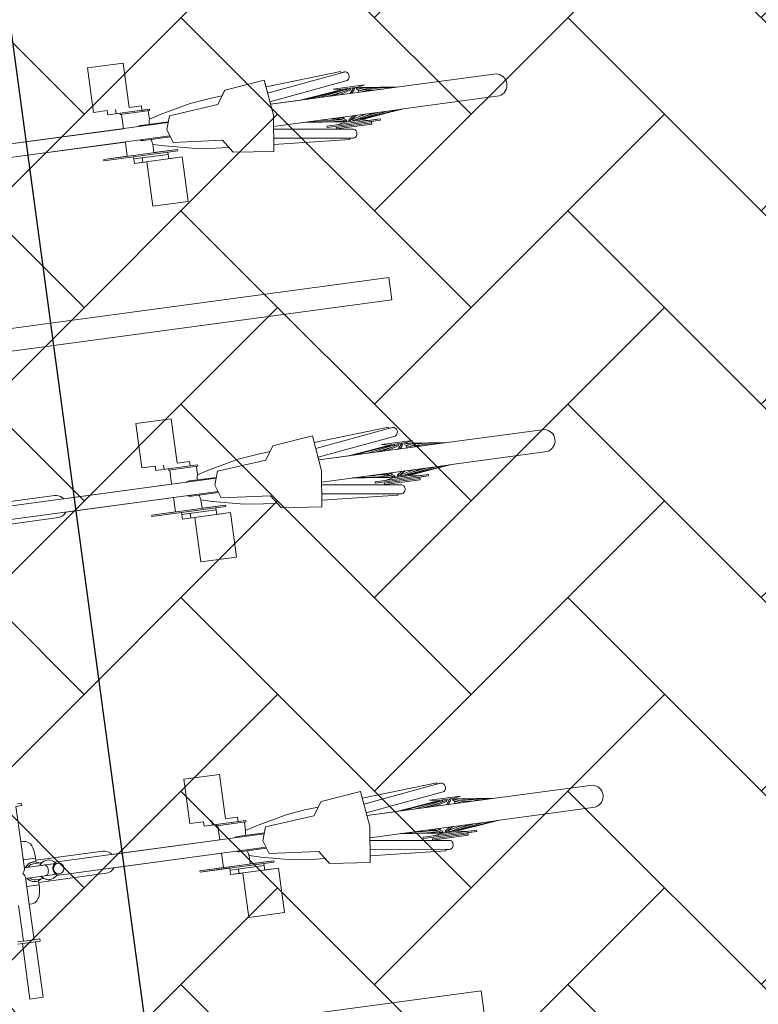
# Model space of a CAD drawing. Header units: metres. Extents: x 737835 to 905050, y 6570742 to 6590316.
# Tile 168 of 256: x 738020.22 to 738021.87, y 6590127 to 6590129.2. Entities that reach past the tile are written whole.
import ezdxf

# ---------------------------------------------------------------- set-up
doc = ezdxf.new("R2010")
doc.units = ezdxf.units.M
doc.header["$LTSCALE"] = 0.5
doc.layers.add('AS_jalgrattad', color=252, linetype='Continuous')
doc.layers.add('AS_mõõdud', color=7, linetype='Continuous', lineweight=0)
doc.layers.add('AS_sillutiskivi RG', color=9, linetype='Continuous', lineweight=0)
doc.styles.add('Style-Arial Narrow', font='ARIALN.TTF')
doc.dimstyles.new('ISO-25', dxfattribs={"dimtxt": 2.5, "dimasz": 2.5, "dimexe": 1.25, "dimexo": 0.625, "dimtad": 1, "dimdec": 1, "dimtxsty": 'Standard', "dimcen": 2.5, "dimadec": 0, "dimazin": 0, "dimtfac": 1, "dimtdec": 1, "dimtmove": 0, "dimatfit": 3, "dimfxl": 1, "dimarcsym": 0})

# ---------------------------------------------------------------- blocks, each defined once
blk = doc.blocks.new('A$C6b675ec8')
at = {"layer": 'AS_jalgrattad', "linetype": 'Continuous', "lineweight": 20, "ltscale": 100}
for p, q in [((1152.4, 5640.2), (1172.4, 5670.2)), ((1262.4, 5680.2), (1272.4, 5600.2)), ((1266, 5650.9), (1441, 5674.5)), ((1000.2, 5650.2), (906.5, 5650.2)), ((925.3, 5660.2), (925.3, 5650.2)), ((934.2, 5647.2), (934.2, 5650.2)), ((1000.2, 5647.2), (934.2, 5647.2)), ((1000.2, 5647.2), (1000.2, 5650.2)), ((1268.5, 5631.1), (1445.1, 5655)), ((995.5, 5619.6), (995.7, 5621.4)), ((995.5, 5617.8), (995.5, 5619.6)), ((995.7, 5621.4), (995.9, 5623.1)), ((995.9, 5623.1), (996.2, 5624.6)), ((996.2, 5624.6), (996.5, 5626)), ((996.5, 5626), (996.7, 5626.9)), ((996.7, 5627), (996.8, 5627.1)), ((996.8, 5627.1), (997.1, 5628.4)), ((997.1, 5628.4), (997.2, 5628.6)), ((1032.4, 5600.2), (1042.4, 5630.2)), ((1042.4, 5630.2), (1152.4, 5640.2)), ((1558, 5625.2), (1269.3, 5625.2)), ((1422.5, 5635.2), (1336.4, 5625.2)), ((1426.4, 5635.2), (1337.7, 5625.2)), ((1432, 5635.2), (1351.2, 5625.2)), ((1439.4, 5635.2), (1376.4, 5625.2)), ((1430, 5630.5), (1396.6, 5625.2)), ((1409.4, 5627.2), (1404.7, 5625.2)), ((1447.7, 5635.2), (1410.1, 5625.2)), ((1482.2, 5640.2), (1412.2, 5640.2)), ((1412.2, 5640.2), (1427.2, 5637.2)), ((1421.2, 5635.2), (1414, 5634.2)), ((1423, 5629.4), (1418.6, 5627.5)), ((1421.2, 5635.2), (1425.9, 5635.2)), ((1421.2, 5635.2), (1421.2, 5635.1)), ((1422.5, 5635.2), (1422.6, 5634.8)), ((1449.4, 5632.2), (1423, 5625.2)), ((1423.3, 5634.9), (1423.4, 5635.2)), ((1425.8, 5635.1), (1425.9, 5635.2)), ((1426.4, 5635.2), (1426.7, 5635.2)), ((1426.7, 5635.2), (1426.8, 5634.6)), ((1427.2, 5634.9), (1426.8, 5634.8)), ((1467.2, 5637.2), (1427.2, 5637.2)), ((1427.2, 5637.2), (1427.2, 5634.6)), ((1427.2, 5630.1), (1427.2, 5629.8)), ((1427.2, 5626.3), (1427.2, 5625.2)), ((1432, 5635.2), (1433.5, 5635.2)), ((1433.5, 5635.2), (1433.3, 5634.2)), ((1439.4, 5635.2), (1441.8, 5635.2)), ((1441.8, 5635.2), (1441.3, 5633.5)), ((1447.7, 5635.2), (1450.9, 5635.2)), ((1456, 5635.2), (1448.2, 5625.2)), ((1450.9, 5635.2), (1449.4, 5632.2)), ((1457.8, 5632.2), (1452.3, 5625.2)), ((1456, 5635.2), (1459.5, 5635.2)), ((1459.5, 5635.2), (1457.8, 5632.2)), ((1463.2, 5635.2), (1466.5, 5635.2)), ((1464.8, 5632.2), (1463.2, 5635.2)), ((1464.8, 5632.2), (1481, 5625.2)), ((1466.5, 5635.2), (1489.6, 5625.2)), ((1482.2, 5640.2), (1467.2, 5637.2)), ((1467.2, 5637.2), (1467.2, 5634.9)), ((1467.2, 5631.2), (1467.2, 5625.2)), ((1467.2, 5630.1), (1471.3, 5629.4)), ((1467.2, 5629.8), (1475.8, 5627.5)), ((1467.2, 5626.3), (1471.3, 5625.2)), ((1467.6, 5635.2), (1467.9, 5635.2)), ((1467.6, 5635.2), (1467.6, 5634.8)), ((1467.8, 5634.7), (1467.9, 5635.2)), ((1467.9, 5635.2), (1468.5, 5635.1)), ((1468.5, 5635.2), (1473.2, 5635.2)), ((1468.9, 5634.2), (1468.5, 5635.2)), ((1471.3, 5635.2), (1522.4, 5625.2)), ((1473.2, 5635.2), (1546.2, 5625.2)), ((1476.5, 5630.9), (1505.6, 5625.2)), ((1478.3, 5630.1), (1484.2, 5629.4)), ((1480.3, 5634.2), (1558, 5625.2)), ((1484.9, 5627.2), (1497.7, 5625.2)), ((1520.8, 5625.5), (1523.1, 5625.2)), ((565.8, 5615.2), (1037.4, 5615.2)), ((969.6, 5615.2), (971.8, 5616.2)), ((971.8, 5616.2), (972.2, 5616.3)), ((972.7, 5616.4), (974.6, 5617)), ((974.6, 5617), (977.4, 5617.2)), ((977.4, 5617.2), (1038, 5617.2)), ((995.5, 5617.2), (995.5, 5617.8)), ((1042.4, 5570.2), (1032.4, 5600.2)), ((1272.4, 5600.2), (1262.4, 5520.2)), ((565.8, 5585.2), (1037.4, 5585.2)), ((971.8, 5584.2), (969.6, 5585.2)), ((972.2, 5584.1), (971.8, 5584.2)), ((974.6, 5583.5), (972.7, 5584)), ((977.4, 5583.2), (974.6, 5583.5)), ((977.4, 5583.2), (1038, 5583.2)), ((995.5, 5582.6), (995.5, 5583.2)), ((995.5, 5580.8), (995.5, 5582.6)), ((995.7, 5579), (995.5, 5580.8)), ((995.9, 5577.3), (995.7, 5579)), ((996.2, 5575.8), (995.9, 5577.3)), ((996.5, 5574.4), (996.2, 5575.8)), ((1558, 5575.2), (1269.3, 5575.2)), ((1366.5, 5571.8), (1336.3, 5575.2)), ((1419.1, 5565.5), (1338.1, 5575.2)), ((1421.4, 5565.2), (1353.1, 5575.2)), ((1388, 5573.3), (1374.8, 5575.2)), ((1424, 5565.2), (1379.4, 5575.2)), ((1424.3, 5568.5), (1394.4, 5575.2)), ((1420.2, 5570.9), (1401.1, 5575.2)), ((1429.4, 5565.2), (1413.9, 5575.2)), ((1431.1, 5568.2), (1420.3, 5575.2)), ((1427.2, 5575.2), (1427.2, 5570.8)), ((1438.6, 5568.2), (1449.4, 5575.2)), ((1440.3, 5565.2), (1455.8, 5575.2)), ((1447.1, 5568.2), (1478.3, 5575.2)), ((1448.7, 5565.2), (1493.3, 5575.2)), ((1456.9, 5565.2), (1525.2, 5575.2)), ((1463.9, 5565.2), (1547.7, 5575.2)), ((1467.2, 5575.2), (1467.2, 5572.7)), ((1468.9, 5565.2), (1558, 5575.2)), ((1471.8, 5573.8), (1474.1, 5575.2)), ((1474.2, 5570.9), (1503.4, 5575.2)), ((1493.4, 5573.8), (1500, 5575.2)), ((996.7, 5573.5), (996.5, 5574.4)), ((997, 5572.5), (996.7, 5573.5)), ((997.2, 5571.8), (997, 5572.5)), ((1152.4, 5560.2), (1042.4, 5570.2)), ((1172.4, 5530.2), (1152.4, 5560.2)), ((1268.5, 5569.3), (1445.1, 5545.4)), ((1387.2, 5573.5), (1384.8, 5573.8)), ((1387.2, 5560.2), (1507.2, 5560.2)), ((1387.2, 5560.2), (1387.2, 5557.2)), ((1387.2, 5557.2), (1507.2, 5557.2)), ((1420.6, 5570.9), (1400.9, 5573.8)), ((1407.2, 5554.2), (1487.2, 5554.2)), ((1407.2, 5554.2), (1407.2, 5551.2)), ((1427.2, 5563.2), (1412.2, 5560.2)), ((1423.3, 5569.2), (1419.2, 5569.7)), ((1423.6, 5565.2), (1421.4, 5565.2)), ((1427.2, 5572.7), (1422.5, 5573.8)), ((1423.6, 5565.3), (1423.6, 5565.2)), ((1427, 5565.2), (1424, 5565.2)), ((1426, 5567.4), (1427, 5565.2)), ((1427.2, 5565.6), (1426.8, 5565.7)), ((1427.2, 5566.6), (1427.2, 5563.2)), ((1467.2, 5563.2), (1427.2, 5563.2)), ((1432.8, 5565.2), (1429.4, 5565.2)), ((1431.1, 5568.2), (1432.8, 5565.2)), ((1436.9, 5565.2), (1438.6, 5568.2)), ((1440.3, 5565.2), (1436.9, 5565.2)), ((1445.7, 5565.2), (1447.1, 5568.2)), ((1448.7, 5565.2), (1445.7, 5565.2)), ((1454.7, 5565.2), (1455.1, 5566.7)), ((1456.9, 5565.2), (1454.7, 5565.2)), ((1462.8, 5565.2), (1462.8, 5566.1)), ((1463.9, 5565.2), (1462.8, 5565.2)), ((1467.2, 5565.6), (1467.2, 5563.2)), ((1467.2, 5563.2), (1482.2, 5560.2)), ((1467.6, 5565.7), (1467.4, 5565.2)), ((1470.4, 5565.2), (1467.4, 5565.2)), ((1468.9, 5565.2), (1468.9, 5565.8)), ((1470.4, 5565.2), (1470.3, 5565.4)), ((1470.4, 5565.2), (1470.8, 5565.3)), ((1470.8, 5565.4), (1470.8, 5565.2)), ((1473, 5565.2), (1470.8, 5565.2)), ((1471.3, 5565.5), (1471.3, 5565.2)), ((1472.5, 5565.2), (1472.4, 5565.6)), ((1472.5, 5565.2), (1527.9, 5571.8)), ((1473, 5565.2), (1475.2, 5565.5)), ((1473, 5565.2), (1473, 5565.3)), ((1507.2, 5560.2), (1507.2, 5557.2)), ((1050.2, 5553.2), (884.2, 5553.2)), ((884.2, 5550.2), (884.2, 5553.2)), ((1050.2, 5550.2), (884.2, 5550.2)), ((950.9, 5545.2), (1027.9, 5545.2)), ((1058.5, 5535.2), (950.9, 5535.2)), ((969.7, 5545.2), (969.7, 5535.2)), ((1050.2, 5550.2), (1050.2, 5553.2)), ((1266, 5549.6), (1441, 5525.9)), ((1262.4, 4880.2), (1272.4, 4800.2)), ((1266, 4850.9), (1441, 4874.5)), ((925.3, 4860.2), (925.3, 4850.2)), ((1152.4, 4840.2), (1172.4, 4870.2)), ((1268.5, 4831.1), (1445.1, 4855)), ((1000.2, 4850.2), (906.5, 4850.2)), ((934.2, 4847.2), (934.2, 4850.2)), ((1000.2, 4847.2), (934.2, 4847.2)), ((1000.2, 4847.2), (1000.2, 4850.2)), ((1032.4, 4800.2), (1042.4, 4830.2)), ((1042.4, 4830.2), (1152.4, 4840.2)), ((1422.5, 4835.2), (1336.4, 4825.2)), ((1426.4, 4835.2), (1337.7, 4825.2)), ((1432, 4835.2), (1351.2, 4825.2)), ((1439.4, 4835.2), (1376.4, 4825.2)), ((1430, 4830.5), (1396.6, 4825.2)), ((1447.7, 4835.2), (1410.1, 4825.2)), ((1482.2, 4840.2), (1412.2, 4840.2)), ((1412.2, 4840.2), (1427.2, 4837.2)), ((1421.2, 4835.2), (1414, 4834.2)), ((1423, 4829.4), (1418.6, 4827.5)), ((1421.2, 4835.2), (1425.9, 4835.2)), ((1421.2, 4835.2), (1421.2, 4835.1)), ((1422.5, 4835.2), (1422.6, 4834.8)), ((1449.4, 4832.2), (1423, 4825.2)), ((1423.3, 4834.9), (1423.4, 4835.2)), ((1425.8, 4835.1), (1425.9, 4835.2)), ((1426.4, 4835.2), (1426.7, 4835.2)), ((1426.7, 4835.2), (1426.8, 4834.6)), ((1427.2, 4834.9), (1426.8, 4834.8)), ((1467.2, 4837.2), (1427.2, 4837.2)), ((1427.2, 4837.2), (1427.2, 4834.6)), ((1427.2, 4830.1), (1427.2, 4829.8)), ((1432, 4835.2), (1433.5, 4835.2)), ((1433.5, 4835.2), (1433.3, 4834.2)), ((1439.4, 4835.2), (1441.8, 4835.2)), ((1441.8, 4835.2), (1441.3, 4833.5)), ((1447.7, 4835.2), (1450.9, 4835.2)), ((1456, 4835.2), (1448.2, 4825.2)), ((1450.9, 4835.2), (1449.4, 4832.2)), ((1457.8, 4832.2), (1452.3, 4825.2)), ((1456, 4835.2), (1459.5, 4835.2)), ((1459.5, 4835.2), (1457.8, 4832.2)), ((1463.2, 4835.2), (1466.5, 4835.2)), ((1464.8, 4832.2), (1463.2, 4835.2)), ((1464.8, 4832.2), (1481, 4825.2)), ((1466.5, 4835.2), (1489.6, 4825.2)), ((1482.2, 4840.2), (1467.2, 4837.2)), ((1467.2, 4837.2), (1467.2, 4834.9)), ((1467.2, 4831.2), (1467.2, 4825.2)), ((1467.2, 4830.1), (1471.3, 4829.4)), ((1467.2, 4829.8), (1475.8, 4827.5)), ((1467.6, 4835.2), (1467.9, 4835.2)), ((1467.6, 4835.2), (1467.6, 4834.8)), ((1467.8, 4834.7), (1467.9, 4835.2)), ((1467.9, 4835.2), (1468.5, 4835.1)), ((1468.5, 4835.2), (1473.2, 4835.2)), ((1468.9, 4834.2), (1468.5, 4835.2)), ((1471.3, 4835.2), (1522.4, 4825.2)), ((1473.2, 4835.2), (1546.2, 4825.2)), ((1476.5, 4830.9), (1505.6, 4825.2)), ((1478.3, 4830.1), (1484.2, 4829.4)), ((1480.3, 4834.2), (1558, 4825.2)), ((565.8, 4815.2), (1037.4, 4815.2)), ((969.6, 4815.2), (971.8, 4816.2)), ((971.8, 4816.2), (972.2, 4816.3)), ((972.7, 4816.4), (974.6, 4817)), ((974.6, 4817), (977.4, 4817.2)), ((977.4, 4817.2), (1038, 4817.2)), ((995.5, 4819.6), (995.7, 4821.4)), ((995.5, 4817.8), (995.5, 4819.6)), ((995.5, 4817.2), (995.5, 4817.8)), ((995.7, 4821.4), (995.9, 4823.1)), ((995.9, 4823.1), (996.2, 4824.6)), ((996.2, 4824.6), (996.5, 4826)), ((996.5, 4826), (996.7, 4826.9)), ((996.7, 4827), (996.8, 4827.1)), ((996.8, 4827.1), (997.1, 4828.4)), ((997.1, 4828.4), (997.2, 4828.6)), ((1558, 4825.2), (1269.3, 4825.2)), ((1409.4, 4827.2), (1404.7, 4825.2)), ((1427.2, 4826.3), (1427.2, 4825.2)), ((1467.2, 4826.3), (1471.3, 4825.2)), ((1484.9, 4827.2), (1497.7, 4825.2)), ((1520.8, 4825.5), (1523.1, 4825.2)), ((565.8, 4785.2), (1037.4, 4785.2)), ((971.8, 4784.2), (969.6, 4785.2)), ((1042.4, 4770.2), (1032.4, 4800.2)), ((1272.4, 4800.2), (1262.4, 4720.2)), ((972.2, 4784.1), (971.8, 4784.2)), ((974.6, 4783.5), (972.7, 4784)), ((977.4, 4783.2), (974.6, 4783.5)), ((977.4, 4783.2), (1038, 4783.2)), ((995.5, 4782.6), (995.5, 4783.2)), ((995.5, 4780.8), (995.5, 4782.6)), ((995.7, 4779), (995.5, 4780.8)), ((995.9, 4777.3), (995.7, 4779)), ((996.2, 4775.8), (995.9, 4777.3)), ((996.5, 4774.4), (996.2, 4775.8)), ((996.7, 4773.5), (996.5, 4774.4)), ((997, 4772.5), (996.7, 4773.5)), ((997.2, 4771.8), (997, 4772.5)), ((1152.4, 4760.2), (1042.4, 4770.2)), ((1268.5, 4769.3), (1445.1, 4745.4)), ((1558, 4775.2), (1269.3, 4775.2)), ((1366.5, 4771.8), (1336.3, 4775.2)), ((1419.1, 4765.5), (1338.1, 4775.2)), ((1421.4, 4765.2), (1353.1, 4775.2)), ((1388, 4773.3), (1374.8, 4775.2)), ((1424, 4765.2), (1379.4, 4775.2)), ((1387.2, 4773.5), (1384.8, 4773.8)), ((1424.3, 4768.5), (1394.4, 4775.2)), ((1420.6, 4770.9), (1400.9, 4773.8)), ((1420.2, 4770.9), (1401.1, 4775.2)), ((1427.2, 4763.2), (1412.2, 4760.2)), ((1429.4, 4765.2), (1413.9, 4775.2)), ((1423.3, 4769.2), (1419.2, 4769.7)), ((1431.1, 4768.2), (1420.3, 4775.2)), ((1423.6, 4765.2), (1421.4, 4765.2)), ((1427.2, 4772.7), (1422.5, 4773.8)), ((1423.6, 4765.3), (1423.6, 4765.2)), ((1427, 4765.2), (1424, 4765.2)), ((1426, 4767.4), (1427, 4765.2)), ((1427.2, 4765.6), (1426.8, 4765.7)), ((1427.2, 4775.2), (1427.2, 4770.8)), ((1427.2, 4766.6), (1427.2, 4763.2)), ((1467.2, 4763.2), (1427.2, 4763.2)), ((1432.8, 4765.2), (1429.4, 4765.2)), ((1431.1, 4768.2), (1432.8, 4765.2)), ((1436.9, 4765.2), (1438.6, 4768.2)), ((1440.3, 4765.2), (1436.9, 4765.2)), ((1438.6, 4768.2), (1449.4, 4775.2)), ((1440.3, 4765.2), (1455.8, 4775.2)), ((1445.7, 4765.2), (1447.1, 4768.2)), ((1448.7, 4765.2), (1445.7, 4765.2)), ((1447.1, 4768.2), (1478.3, 4775.2)), ((1448.7, 4765.2), (1493.3, 4775.2)), ((1454.7, 4765.2), (1455.1, 4766.7)), ((1456.9, 4765.2), (1454.7, 4765.2)), ((1456.9, 4765.2), (1525.2, 4775.2)), ((1462.8, 4765.2), (1462.8, 4766.1)), ((1463.9, 4765.2), (1462.8, 4765.2)), ((1463.9, 4765.2), (1547.7, 4775.2)), ((1467.2, 4775.2), (1467.2, 4772.7)), ((1467.2, 4765.6), (1467.2, 4763.2)), ((1467.2, 4763.2), (1482.2, 4760.2)), ((1467.6, 4765.7), (1467.4, 4765.2)), ((1470.4, 4765.2), (1467.4, 4765.2)), ((1468.9, 4765.2), (1558, 4775.2)), ((1468.9, 4765.2), (1468.9, 4765.8)), ((1470.4, 4765.2), (1470.3, 4765.4)), ((1470.4, 4765.2), (1470.8, 4765.3)), ((1470.8, 4765.4), (1470.8, 4765.2)), ((1473, 4765.2), (1470.8, 4765.2)), ((1471.3, 4765.5), (1471.3, 4765.2)), ((1471.8, 4773.8), (1474.1, 4775.2)), ((1472.5, 4765.2), (1472.4, 4765.6)), ((1472.5, 4765.2), (1527.9, 4771.8)), ((1473, 4765.2), (1475.2, 4765.5)), ((1473, 4765.2), (1473, 4765.3)), ((1474.2, 4770.9), (1503.4, 4775.2)), ((1493.4, 4773.8), (1500, 4775.2)), ((1050.2, 4753.2), (884.2, 4753.2)), ((884.2, 4750.2), (884.2, 4753.2)), ((1050.2, 4750.2), (884.2, 4750.2)), ((950.9, 4745.2), (1027.9, 4745.2)), ((969.7, 4745.2), (969.7, 4735.2)), ((1050.2, 4750.2), (1050.2, 4753.2)), ((1172.4, 4730.2), (1152.4, 4760.2)), ((1266, 4749.6), (1441, 4725.9)), ((1387.2, 4760.2), (1507.2, 4760.2)), ((1387.2, 4760.2), (1387.2, 4757.2)), ((1387.2, 4757.2), (1507.2, 4757.2)), ((1407.2, 4754.2), (1487.2, 4754.2)), ((1407.2, 4754.2), (1407.2, 4751.2)), ((1507.2, 4760.2), (1507.2, 4757.2)), ((1058.5, 4735.2), (950.9, 4735.2)), ((497.2, 4009.4), (497.2, 4070.2)), ((1152.4, 4040.2), (1172.4, 4070.2)), ((1262.4, 4080.2), (1272.4, 4000.2)), ((1266, 4050.9), (1441, 4074.5)), ((1000.2, 4050.2), (906.5, 4050.2)), ((925.3, 4060.2), (925.3, 4050.2)), ((934.2, 4047.2), (934.2, 4050.2)), ((1000.2, 4047.2), (934.2, 4047.2)), ((1000.2, 4047.2), (1000.2, 4050.2)), ((1042.4, 4030.2), (1152.4, 4040.2)), ((1268.5, 4031.1), (1445.1, 4055)), ((1482.2, 4040.2), (1412.2, 4040.2)), ((1412.2, 4040.2), (1427.2, 4037.2)), ((1482.2, 4040.2), (1467.2, 4037.2)), ((524.9, 4030.2), (497.2, 4030.2)), ((501.5, 4014.4), (504.1, 4017.1)), ((502.3, 4014.4), (504.9, 4017.1)), ((504.1, 4017.1), (507.1, 4019.3)), ((504.9, 4017.1), (507.9, 4019.3)), ((507.1, 4019.3), (510.5, 4020.9)), ((507.9, 4019.3), (511.3, 4020.9)), ((509.8, 4015.8), (512.6, 4017.1)), ((510.5, 4020.9), (514.1, 4021.9)), ((511.3, 4020.9), (514.8, 4021.9)), ((512.6, 4017.1), (515.5, 4017.9)), ((514.1, 4021.9), (517.8, 4022.2)), ((514.8, 4021.9), (518.5, 4022.2)), ((515.5, 4017.9), (518.5, 4018.2)), ((517.8, 4022.2), (518.5, 4022.2)), ((518.5, 4022.2), (522.2, 4021.9)), ((518.5, 4018.2), (537.5, 4018.2)), ((522.2, 4021.9), (525.8, 4020.9)), ((524.9, 4021.1), (524.9, 4030.2)), ((525.8, 4020.9), (529.2, 4019.3)), ((529.2, 4019.3), (530.6, 4018.2)), ((533.3, 4014.4), (535.9, 4017.1)), ((534.1, 4014.4), (536.7, 4017.1)), ((535.9, 4017.1), (539, 4019.3)), ((536.7, 4017.1), (539.7, 4019.3)), ((539, 4019.3), (542.3, 4020.9)), ((539.7, 4019.3), (543.1, 4020.9)), ((542.3, 4020.9), (545.9, 4021.9)), ((543.1, 4020.9), (546.7, 4021.9)), ((545.9, 4021.9), (549.6, 4022.2)), ((546.7, 4021.9), (550.4, 4022.2)), ((549.6, 4022.2), (550.4, 4022.2)), ((550.4, 4022.2), (554.1, 4021.9)), ((554.1, 4021.9), (557.6, 4020.9)), ((557.6, 4020.9), (561, 4019.3)), ((561, 4019.3), (564, 4017.1)), ((564, 4017.1), (566.7, 4014.4)), ((972.7, 4016.4), (974.6, 4017)), ((974.6, 4017), (977.4, 4017.2)), ((977.4, 4017.2), (1038, 4017.2)), ((995.5, 4019.6), (995.7, 4021.4)), ((995.5, 4017.8), (995.5, 4019.6)), ((995.5, 4017.2), (995.5, 4017.8)), ((995.7, 4021.4), (995.9, 4023.1)), ((995.9, 4023.1), (996.2, 4024.6)), ((996.2, 4024.6), (996.5, 4026)), ((996.5, 4026), (996.7, 4026.9)), ((996.7, 4027), (996.8, 4027.1)), ((996.8, 4027.1), (997.1, 4028.4)), ((997.1, 4028.4), (997.2, 4028.6)), ((1032.4, 4000.2), (1042.4, 4030.2)), ((1558, 4025.2), (1269.3, 4025.2)), ((1422.5, 4035.2), (1336.4, 4025.2)), ((1426.4, 4035.2), (1337.7, 4025.2)), ((1432, 4035.2), (1351.2, 4025.2)), ((1439.4, 4035.2), (1376.4, 4025.2)), ((1430, 4030.5), (1396.6, 4025.2)), ((1409.4, 4027.2), (1404.7, 4025.2)), ((1447.7, 4035.2), (1410.1, 4025.2)), ((1421.2, 4035.2), (1414, 4034.2)), ((1423, 4029.4), (1418.6, 4027.5)), ((1421.2, 4035.2), (1425.9, 4035.2)), ((1421.2, 4035.2), (1421.2, 4035.1)), ((1422.5, 4035.2), (1422.6, 4034.8)), ((1449.4, 4032.2), (1423, 4025.2)), ((1423.3, 4034.9), (1423.4, 4035.2)), ((1425.8, 4035.1), (1425.9, 4035.2)), ((1426.4, 4035.2), (1426.7, 4035.2)), ((1426.7, 4035.2), (1426.8, 4034.6)), ((1427.2, 4034.9), (1426.8, 4034.8)), ((1467.2, 4037.2), (1427.2, 4037.2)), ((1427.2, 4037.2), (1427.2, 4034.6)), ((1427.2, 4030.1), (1427.2, 4029.8)), ((1427.2, 4026.3), (1427.2, 4025.2)), ((1432, 4035.2), (1433.5, 4035.2)), ((1433.5, 4035.2), (1433.3, 4034.2)), ((1439.4, 4035.2), (1441.8, 4035.2)), ((1441.8, 4035.2), (1441.3, 4033.5)), ((1447.7, 4035.2), (1450.9, 4035.2)), ((1456, 4035.2), (1448.2, 4025.2)), ((1450.9, 4035.2), (1449.4, 4032.2)), ((1457.8, 4032.2), (1452.3, 4025.2)), ((1456, 4035.2), (1459.5, 4035.2)), ((1459.5, 4035.2), (1457.8, 4032.2)), ((1463.2, 4035.2), (1466.5, 4035.2)), ((1464.8, 4032.2), (1463.2, 4035.2)), ((1464.8, 4032.2), (1481, 4025.2)), ((1466.5, 4035.2), (1489.6, 4025.2)), ((1467.2, 4037.2), (1467.2, 4034.9)), ((1467.2, 4031.2), (1467.2, 4025.2)), ((1467.2, 4030.1), (1471.3, 4029.4)), ((1467.2, 4029.8), (1475.8, 4027.5)), ((1467.2, 4026.3), (1471.3, 4025.2)), ((1467.6, 4035.2), (1467.9, 4035.2)), ((1467.6, 4035.2), (1467.6, 4034.8)), ((1467.8, 4034.7), (1467.9, 4035.2)), ((1467.9, 4035.2), (1468.5, 4035.1)), ((1468.5, 4035.2), (1473.2, 4035.2)), ((1468.9, 4034.2), (1468.5, 4035.2)), ((1471.3, 4035.2), (1522.4, 4025.2)), ((1473.2, 4035.2), (1546.2, 4025.2)), ((1476.5, 4030.9), (1505.6, 4025.2)), ((1478.3, 4030.1), (1484.2, 4029.4)), ((1480.3, 4034.2), (1558, 4025.2)), ((1484.9, 4027.2), (1497.7, 4025.2)), ((1520.8, 4025.5), (1523.1, 4025.2)), ((492.2, 4000.2), (493.8, 4002.3)), ((493.8, 3998.1), (492.2, 4000.2)), ((493.8, 4002.3), (495.1, 4004.3)), ((495.1, 3996.1), (493.8, 3998.1)), ((495.1, 4004.3), (496.2, 4006.2)), ((496.2, 3994.2), (495.1, 3996.1)), ((496.2, 4006.2), (496.9, 4007.9)), ((496.9, 4007.9), (497.2, 4009.4)), ((497.2, 4012.2), (573.2, 4012.2)), ((500, 4012.2), (501.5, 4014.4)), ((500.8, 4012.2), (502.3, 4014.4)), ((505.6, 4012.2), (507.4, 4014)), ((507.4, 4014), (509.8, 4015.8)), ((531.9, 4012.2), (533.3, 4014.4)), ((532.6, 4012.2), (534.1, 4014.4)), ((542.6, 4012.2), (543.8, 4012)), ((543.8, 4012), (545, 4011.5)), ((545, 4011.5), (546.1, 4010.6)), ((546.1, 4010.6), (547, 4009.4)), ((547, 4009.4), (547.9, 4007.9)), ((547.9, 4007.9), (548.6, 4006.2)), ((548.6, 4006.2), (549.1, 4004.3)), ((549.1, 3996.1), (548.6, 3994.2)), ((549.1, 4004.3), (549.4, 4002.3)), ((549.4, 3998.1), (549.1, 3996.1)), ((549.4, 4002.3), (549.5, 4000.2)), ((549.5, 4000.2), (549.4, 3998.1)), ((560.2, 4002.3), (560, 4000.2)), ((560, 4000.2), (560.2, 3998.1)), ((560.5, 4004.3), (560.2, 4002.3)), ((560.2, 3998.1), (560.5, 3996.1)), ((561, 4006.2), (560.5, 4004.3)), ((560.5, 3996.1), (561, 3994.2)), ((561.7, 4007.9), (561, 4006.2)), ((561.6, 4000.2), (561.7, 4002.3)), ((561.7, 3998.1), (561.6, 4000.2)), ((562.6, 4009.4), (561.7, 4007.9)), ((561.7, 4002.3), (562.3, 4004.3)), ((562.3, 3996.1), (561.7, 3998.1)), ((562.3, 4004.3), (563.1, 4006.2)), ((563.1, 3994.2), (562.3, 3996.1)), ((563.6, 4010.6), (562.6, 4009.4)), ((563.1, 4006.2), (564.3, 4007.9)), ((564.8, 4011.5), (563.6, 4010.6)), ((564.3, 4007.9), (565.7, 4009.4)), ((566, 4012), (564.8, 4011.5)), ((565.7, 4009.4), (567.4, 4010.6)), ((565.8, 4015.2), (1037.4, 4015.2)), ((567.2, 4012.2), (566, 4012)), ((566.7, 4014.4), (568.1, 4012.2)), ((567.4, 4010.6), (569.2, 4011.5)), ((569.2, 4011.5), (571.1, 4012)), ((571.1, 4012), (573.2, 4012.2)), ((573.2, 4012.2), (575.2, 4012)), ((575.2, 4012), (577.1, 4011.5)), ((577.1, 4011.5), (578.9, 4010.6)), ((578.9, 4010.6), (580.6, 4009.4)), ((580.6, 4009.4), (582, 4007.9)), ((582, 4007.9), (583.2, 4006.2)), ((583.2, 4006.2), (584, 4004.3)), ((584, 3996.1), (583.2, 3994.2)), ((584, 4004.3), (584.6, 4002.3)), ((584.6, 3998.1), (584, 3996.1)), ((584.6, 4002.3), (584.7, 4000.2)), ((584.7, 4000.2), (584.6, 3998.1)), ((969.6, 4015.2), (971.8, 4016.2)), ((971.8, 4016.2), (972.2, 4016.3)), ((1042.4, 3970.2), (1032.4, 4000.2)), ((1272.4, 4000.2), (1262.4, 3920.2)), ((496.9, 3992.5), (496.2, 3994.2)), ((497.2, 3991), (496.9, 3992.5)), ((497.2, 3930.2), (497.2, 3991)), ((497.2, 3988.2), (573.2, 3988.2)), ((501.5, 3986.1), (500, 3988.2)), ((502.3, 3986.1), (500.8, 3988.2)), ((504.1, 3983.4), (501.5, 3986.1)), ((504.9, 3983.4), (502.3, 3986.1)), ((507.1, 3981.2), (504.1, 3983.4)), ((507.9, 3981.2), (504.9, 3983.4)), ((507.4, 3986.4), (505.6, 3988.2)), ((510.5, 3979.5), (507.1, 3981.2)), ((509.8, 3984.6), (507.4, 3986.4)), ((511.3, 3979.5), (507.9, 3981.2)), ((512.6, 3983.3), (509.8, 3984.6)), ((514.1, 3978.6), (510.5, 3979.5)), ((514.8, 3978.6), (511.3, 3979.5)), ((515.5, 3982.5), (512.6, 3983.3)), ((517.8, 3978.2), (514.1, 3978.6)), ((518.5, 3978.2), (514.8, 3978.6)), ((518.5, 3982.2), (515.5, 3982.5)), ((517.8, 3978.2), (518.5, 3978.2)), ((518.5, 3982.2), (537.5, 3982.2)), ((522.2, 3978.6), (518.5, 3978.2)), ((525.8, 3979.5), (522.2, 3978.6)), ((524.9, 3970.2), (524.9, 3979.3)), ((529.2, 3981.2), (525.8, 3979.5)), ((530.6, 3982.2), (529.2, 3981.2)), ((533.3, 3986.1), (531.9, 3988.2)), ((534.1, 3986.1), (532.6, 3988.2)), ((535.9, 3983.4), (533.3, 3986.1)), ((536.7, 3983.4), (534.1, 3986.1)), ((539, 3981.2), (535.9, 3983.4)), ((539.7, 3981.2), (536.7, 3983.4)), ((542.3, 3979.5), (539, 3981.2)), ((543.1, 3979.5), (539.7, 3981.2)), ((545.9, 3978.6), (542.3, 3979.5)), ((543.8, 3988.4), (542.6, 3988.2)), ((546.7, 3978.6), (543.1, 3979.5)), ((545, 3988.9), (543.8, 3988.4)), ((546.1, 3989.8), (545, 3988.9)), ((549.6, 3978.2), (545.9, 3978.6)), ((547, 3991), (546.1, 3989.8)), ((550.4, 3978.2), (546.7, 3978.6)), ((547.9, 3992.5), (547, 3991)), ((548.6, 3994.2), (547.9, 3992.5)), ((549.6, 3978.2), (550.4, 3978.2)), ((554.1, 3978.6), (550.4, 3978.2)), ((557.6, 3979.5), (554.1, 3978.6)), ((561, 3981.2), (557.6, 3979.5)), ((561, 3994.2), (561.7, 3992.5)), ((564, 3983.4), (561, 3981.2)), ((561.7, 3992.5), (562.6, 3991)), ((562.6, 3991), (563.6, 3989.8)), ((564.3, 3992.5), (563.1, 3994.2)), ((563.6, 3989.8), (564.8, 3988.9)), ((566.7, 3986.1), (564, 3983.4)), ((565.7, 3991), (564.3, 3992.5)), ((564.8, 3988.9), (566, 3988.4)), ((567.4, 3989.8), (565.7, 3991)), ((565.8, 3985.2), (1037.4, 3985.2)), ((566, 3988.4), (567.2, 3988.2)), ((568.1, 3988.2), (566.7, 3986.1)), ((569.2, 3988.9), (567.4, 3989.8)), ((571.1, 3988.4), (569.2, 3988.9)), ((573.2, 3988.2), (571.1, 3988.4)), ((575.2, 3988.4), (573.2, 3988.2)), ((577.1, 3988.9), (575.2, 3988.4)), ((578.9, 3989.8), (577.1, 3988.9)), ((580.6, 3991), (578.9, 3989.8)), ((582, 3992.5), (580.6, 3991)), ((583.2, 3994.2), (582, 3992.5)), ((971.8, 3984.2), (969.6, 3985.2)), ((972.2, 3984.1), (971.8, 3984.2)), ((974.6, 3983.5), (972.7, 3984)), ((977.4, 3983.2), (974.6, 3983.5)), ((977.4, 3983.2), (1038, 3983.2)), ((995.5, 3982.6), (995.5, 3983.2)), ((995.5, 3980.8), (995.5, 3982.6)), ((995.7, 3979), (995.5, 3980.8)), ((995.9, 3977.3), (995.7, 3979)), ((996.2, 3975.8), (995.9, 3977.3)), ((996.5, 3974.4), (996.2, 3975.8)), ((996.7, 3973.5), (996.5, 3974.4)), ((997, 3972.5), (996.7, 3973.5)), ((1558, 3975.2), (1269.3, 3975.2)), ((1366.5, 3971.8), (1336.3, 3975.2)), ((1419.1, 3965.5), (1338.1, 3975.2)), ((1421.4, 3965.2), (1353.1, 3975.2)), ((1388, 3973.3), (1374.8, 3975.2)), ((1424, 3965.2), (1379.4, 3975.2)), ((1387.2, 3973.5), (1384.8, 3973.8)), ((1424.3, 3968.5), (1394.4, 3975.2)), ((1420.6, 3970.9), (1400.9, 3973.8)), ((1420.2, 3970.9), (1401.1, 3975.2)), ((1429.4, 3965.2), (1413.9, 3975.2)), ((1431.1, 3968.2), (1420.3, 3975.2)), ((1427.2, 3972.7), (1422.5, 3973.8)), ((1427.2, 3975.2), (1427.2, 3970.8)), ((1438.6, 3968.2), (1449.4, 3975.2)), ((1440.3, 3965.2), (1455.8, 3975.2)), ((1447.1, 3968.2), (1478.3, 3975.2)), ((1448.7, 3965.2), (1493.3, 3975.2)), ((1456.9, 3965.2), (1525.2, 3975.2)), ((1463.9, 3965.2), (1547.7, 3975.2)), ((1467.2, 3975.2), (1467.2, 3972.7)), ((1468.9, 3965.2), (1558, 3975.2)), ((1471.8, 3973.8), (1474.1, 3975.2)), ((1474.2, 3970.9), (1503.4, 3975.2)), ((1493.4, 3973.8), (1500, 3975.2)), ((524.9, 3970.2), (497.2, 3970.2)), ((1050.2, 3953.2), (884.2, 3953.2)), ((884.2, 3950.2), (884.2, 3953.2)), ((997.2, 3971.8), (997, 3972.5)), ((1152.4, 3960.2), (1042.4, 3970.2)), ((1050.2, 3950.2), (1050.2, 3953.2)), ((1172.4, 3930.2), (1152.4, 3960.2)), ((1268.5, 3969.3), (1445.1, 3945.4)), ((1387.2, 3960.2), (1507.2, 3960.2)), ((1387.2, 3960.2), (1387.2, 3957.2)), ((1387.2, 3957.2), (1507.2, 3957.2)), ((1407.2, 3954.2), (1487.2, 3954.2)), ((1407.2, 3954.2), (1407.2, 3951.2)), ((1427.2, 3963.2), (1412.2, 3960.2)), ((1423.3, 3969.2), (1419.2, 3969.7)), ((1423.6, 3965.2), (1421.4, 3965.2)), ((1423.6, 3965.3), (1423.6, 3965.2)), ((1427, 3965.2), (1424, 3965.2)), ((1426, 3967.4), (1427, 3965.2)), ((1427.2, 3965.6), (1426.8, 3965.7)), ((1427.2, 3966.6), (1427.2, 3963.2)), ((1467.2, 3963.2), (1427.2, 3963.2)), ((1432.8, 3965.2), (1429.4, 3965.2)), ((1431.1, 3968.2), (1432.8, 3965.2)), ((1436.9, 3965.2), (1438.6, 3968.2)), ((1440.3, 3965.2), (1436.9, 3965.2)), ((1445.7, 3965.2), (1447.1, 3968.2)), ((1448.7, 3965.2), (1445.7, 3965.2)), ((1454.7, 3965.2), (1455.1, 3966.7)), ((1456.9, 3965.2), (1454.7, 3965.2)), ((1462.8, 3965.2), (1462.8, 3966.1)), ((1463.9, 3965.2), (1462.8, 3965.2)), ((1467.2, 3965.6), (1467.2, 3963.2)), ((1467.2, 3963.2), (1482.2, 3960.2)), ((1467.6, 3965.7), (1467.4, 3965.2)), ((1470.4, 3965.2), (1467.4, 3965.2)), ((1468.9, 3965.2), (1468.9, 3965.8)), ((1470.4, 3965.2), (1470.3, 3965.4)), ((1470.4, 3965.2), (1470.8, 3965.3)), ((1470.8, 3965.4), (1470.8, 3965.2)), ((1473, 3965.2), (1470.8, 3965.2)), ((1471.3, 3965.5), (1471.3, 3965.2)), ((1472.5, 3965.2), (1472.4, 3965.6)), ((1472.5, 3965.2), (1527.9, 3971.8)), ((1473, 3965.2), (1475.2, 3965.5)), ((1473, 3965.2), (1473, 3965.3)), ((1507.2, 3960.2), (1507.2, 3957.2)), ((1050.2, 3950.2), (884.2, 3950.2)), ((950.9, 3945.2), (1027.9, 3945.2)), ((1058.5, 3935.2), (950.9, 3935.2)), ((969.7, 3945.2), (969.7, 3935.2)), ((1266, 3949.6), (1441, 3925.9)), ((510.2, 3845.2), (460.4, 3845.2)), ((497.2, 3850.2), (473.3, 3850.2))]:
    blk.add_line(p, q, dxfattribs=at)
at = {"layer": 'AS_jalgrattad', "linetype": 'Continuous', "lineweight": 20, "ltscale": 100, "flags": 128}
for points in [[(694.9, 5615.2), (937.2, 5615.2), (937.2, 5647.2), (934.2, 5647.2), (934.2, 5650.2), (906.5, 5650.2), (906.5, 5660.2), (875.9, 5660.2), (875.9, 5760.2), (955.9, 5760.2), (955.9, 5660.2), (983.4, 5660.2), (983.4, 5650.2), (1000.2, 5650.2), (1000.2, 5647.2), (997.2, 5647.2), (997.2, 5628.6), (1022.5, 5635.4), (1091.5, 5650.7), (1134.1, 5655.9), (1164.3, 5658), (1172.4, 5670.2), (1262.4, 5680.2), (1264.3, 5665), (1433.4, 5676.9), (1433.6, 5673.6), (1442.4, 5674.7), (1445.3, 5674.2), (1447.9, 5672.6), (1449.9, 5670), (1451, 5667), (1451.3, 5663.8), (1450.7, 5660.6), (1448.8, 5657.3), (1446.4, 5655.5), (1445.1, 5655), (1268.5, 5631.1), (1269.3, 5625.2), (1337.7, 5625.2), (1421.2, 5635.2), (1426.7, 5635.2), (1426.8, 5634.8), (1427.2, 5634.9), (1427.2, 5637.2), (1412.2, 5640.2), (1482.2, 5640.2), (1467.2, 5637.2), (1467.2, 5634.9), (1467.6, 5634.8), (1467.6, 5635.2), (1473.2, 5635.2), (1558, 5625.2), (1776.8, 5624.8, -0.8358), (1776.4, 5575.6), (1555.5, 5575.2), (1473, 5565.2), (1467.4, 5565.2), (1467.6, 5565.7), (1467.2, 5565.6), (1467.2, 5563.2), (1482.2, 5560.2), (1507.2, 5560.2), (1507.2, 5557.2), (1487.2, 5557.2), (1487.2, 5551.2), (1407.2, 5551.2), (1407.1, 5550.6), (1445.1, 5545.4), (1446.8, 5544.7), (1448.3, 5543.7), (1449.3, 5542.5), (1450.2, 5541.2), (1450.8, 5539.7), (1451.2, 5538), (1451.3, 5536.3), (1451.2, 5534.6), (1450.9, 5532.9), (1450.3, 5531.3), (1449.9, 5530.5), (1448.5, 5528.5), (1447.3, 5527.4), (1445.8, 5526.5), (1444.2, 5525.9), (1442.4, 5525.7), (1433.6, 5526.9), (1433.4, 5523.6), (1264.3, 5535.4), (1262.4, 5520.2), (1172.4, 5530.2), (1164.3, 5542.4), (1134.1, 5544.5), (1091.5, 5549.7), (1022.5, 5565), (997.2, 5571.8), (997.2, 5553.2), (1050.2, 5553.2), (1050.2, 5550.2), (1027.9, 5550.2), (1027.9, 5535.2), (1058.5, 5535.2), (1058.5, 5435.2), (978.5, 5435.2), (978.5, 5535.2), (950.9, 5535.2), (950.9, 5550.2), (884.2, 5550.2), (884.2, 5553.2), (937.2, 5553.2), (937.2, 5585.2), (694.9, 5585.2, -0.222487)], [(524.9, 4825.2), (675.3, 4825.2), (679.7, 4824.8, -0.188008), (694.9, 4815.2), (937.2, 4815.2), (937.2, 4847.2), (934.2, 4847.2), (934.2, 4850.2), (906.5, 4850.2), (906.5, 4860.2), (875.9, 4860.2), (875.9, 4960.2), (955.9, 4960.2), (955.9, 4860.2), (983.4, 4860.2), (983.4, 4850.2), (1000.2, 4850.2), (1000.2, 4847.2), (997.2, 4847.2), (997.2, 4828.6), (1022.5, 4835.4), (1091.5, 4850.7), (1134.1, 4855.9), (1164.3, 4858), (1172.4, 4870.2), (1262.4, 4880.2), (1264.3, 4865), (1433.4, 4876.9), (1433.6, 4873.6), (1442.4, 4874.7), (1445.3, 4874.2), (1447.9, 4872.6), (1449.9, 4870), (1451, 4867), (1451.3, 4863.8), (1450.7, 4860.6), (1448.8, 4857.3), (1446.4, 4855.5), (1445.1, 4855), (1268.5, 4831.1), (1269.3, 4825.2), (1337.7, 4825.2), (1421.2, 4835.2), (1426.7, 4835.2), (1426.8, 4834.8), (1427.2, 4834.9), (1427.2, 4837.2), (1412.2, 4840.2), (1482.2, 4840.2), (1467.2, 4837.2), (1467.2, 4834.9), (1467.6, 4834.8), (1467.6, 4835.2), (1473.2, 4835.2), (1558, 4825.2), (1776.8, 4824.8, -0.8358), (1776.4, 4775.6), (1555.5, 4775.2), (1473, 4765.2), (1467.4, 4765.2), (1467.6, 4765.7), (1467.2, 4765.6), (1467.2, 4763.2), (1482.2, 4760.2), (1507.2, 4760.2), (1507.2, 4757.2), (1487.2, 4757.2), (1487.2, 4751.2), (1407.2, 4751.2), (1407.1, 4750.6), (1445.1, 4745.4), (1446.8, 4744.7), (1448.3, 4743.7), (1449.3, 4742.5), (1450.2, 4741.2), (1450.8, 4739.7), (1451.2, 4738), (1451.3, 4736.3), (1451.2, 4734.6), (1450.9, 4732.9), (1450.3, 4731.3), (1449.9, 4730.5), (1448.5, 4728.5), (1447.3, 4727.4), (1445.8, 4726.5), (1444.2, 4725.9), (1442.4, 4725.7), (1433.6, 4726.9), (1433.4, 4723.6), (1264.3, 4735.4), (1262.4, 4720.2), (1172.4, 4730.2), (1164.3, 4742.4), (1134.1, 4744.5), (1091.5, 4749.7), (1022.5, 4765), (997.2, 4771.8), (997.2, 4753.2), (1050.2, 4753.2), (1050.2, 4750.2), (1027.9, 4750.2), (1027.9, 4735.2), (1058.5, 4735.2), (1058.5, 4635.2), (978.5, 4635.2), (978.5, 4735.2), (950.9, 4735.2), (950.9, 4750.2), (884.2, 4750.2), (884.2, 4753.2), (937.2, 4753.2), (937.2, 4785.2), (694.9, 4785.2, -0.222487), (677.1, 4775.4), (524.9, 4775.2)], [(500.2, 4155.2), (510.2, 4155.2), (510.2, 4150.2), (497.2, 4150.2), (497.2, 4070.2), (503.5, 4070.2), (508.5, 4069.3), (513.5, 4066.9), (517.7, 4062.8), (520.3, 4058.4), (522.2, 4053.3), (523.9, 4045.3), (524.8, 4035.5), (524.9, 4025.2), (675.3, 4025.2), (679.7, 4024.8, -0.188008), (694.9, 4015.2), (937.2, 4015.2), (937.2, 4047.2), (934.2, 4047.2), (934.2, 4050.2), (906.5, 4050.2), (906.5, 4060.2), (875.9, 4060.2), (875.9, 4160.2), (955.9, 4160.2), (955.9, 4060.2), (983.4, 4060.2), (983.4, 4050.2), (1000.2, 4050.2), (1000.2, 4047.2), (997.2, 4047.2), (997.2, 4028.6), (1022.5, 4035.4), (1091.5, 4050.7), (1134.1, 4055.9), (1164.3, 4058), (1172.4, 4070.2), (1262.4, 4080.2), (1264.3, 4065), (1433.4, 4076.9), (1433.6, 4073.6), (1442.4, 4074.7), (1445.3, 4074.2), (1447.9, 4072.6), (1449.9, 4070), (1451, 4067), (1451.3, 4063.8), (1450.7, 4060.6), (1448.8, 4057.3), (1446.4, 4055.5), (1445.1, 4055), (1268.5, 4031.1), (1269.3, 4025.2), (1337.7, 4025.2), (1421.2, 4035.2), (1426.7, 4035.2), (1426.8, 4034.8), (1427.2, 4034.9), (1427.2, 4037.2), (1412.2, 4040.2), (1482.2, 4040.2), (1467.2, 4037.2), (1467.2, 4034.9), (1467.6, 4034.8), (1467.6, 4035.2), (1473.2, 4035.2), (1558, 4025.2), (1776.8, 4024.8, -0.8358), (1776.4, 3975.6), (1555.5, 3975.2), (1473, 3965.2), (1467.4, 3965.2), (1467.6, 3965.7), (1467.2, 3965.6), (1467.2, 3963.2), (1482.2, 3960.2), (1507.2, 3960.2), (1507.2, 3957.2), (1487.2, 3957.2), (1487.2, 3951.2), (1407.2, 3951.2), (1407.1, 3950.6), (1445.1, 3945.4), (1446.8, 3944.7), (1448.3, 3943.7), (1449.3, 3942.5), (1450.2, 3941.2), (1450.8, 3939.7), (1451.2, 3938), (1451.3, 3936.3), (1451.2, 3934.6), (1450.9, 3932.9), (1450.3, 3931.3), (1449.9, 3930.5), (1448.5, 3928.5), (1447.3, 3927.4), (1445.8, 3926.5), (1444.2, 3925.9), (1442.4, 3925.7), (1433.6, 3926.9), (1433.4, 3923.6), (1264.3, 3935.4), (1262.4, 3920.2), (1172.4, 3930.2), (1164.3, 3942.4), (1134.1, 3944.5), (1091.5, 3949.7), (1022.5, 3965), (997.2, 3971.8), (997.2, 3953.2), (1050.2, 3953.2), (1050.2, 3950.2), (1027.9, 3950.2), (1027.9, 3935.2), (1058.5, 3935.2), (1058.5, 3835.2), (978.5, 3835.2), (978.5, 3935.2), (950.9, 3935.2), (950.9, 3950.2), (884.2, 3950.2), (884.2, 3953.2), (937.2, 3953.2), (937.2, 3985.2), (694.9, 3985.2, -0.222487), (677.1, 3975.4), (524.9, 3975.2), (524.8, 3965), (523.8, 3954.8), (521.3, 3945), (519, 3939.7), (515.3, 3935.1), (510.2, 3931.7), (503.5, 3930.2), (497.2, 3930.2), (497.2, 3850.2), (510.2, 3850.2), (510.2, 3845.2), (500.2, 3845.2), (500.2, 3720.2), (470.3, 3720.2), (470.3, 3845.2), (460.4, 3845.2)]]:
    blk.add_lwpolyline(points, format="xyb", dxfattribs=at)
blk.add_lwpolyline([(460.4, 3850.2), (473.3, 3850.2), (473.3, 3930.2)], dxfattribs=at)
blk = doc.blocks.new('*D84')
at = {"layer": 'AS_mõõdud', "color": 0, "lineweight": -2, "transparency": 16777216}
for p, q in [((738003.5864, 6590244.8915), (738005.5275, 6590245.154)), ((738004.6437, 6590244.2272), (738022.8644, 6590109.487)), ((738022.0215, 6590108.5657), (738023.9626, 6590108.8282))]:
    blk.add_line(p, q, dxfattribs=at)
at = {"layer": 'AS_mõõdud', "color": 0, "transparency": 16777216}
for points in [[(738004.7758, 6590244.245), (738004.5116, 6590244.2093), (738004.5365, 6590245.02)], [(738022.9965, 6590109.5048), (738022.7323, 6590109.4691), (738022.9716, 6590108.6942)]]:
    blk.add_solid(points, dxfattribs=at)
at = {"layer": 'Defpoints', "color": 0, "transparency": 16777216}
for p in [(738003.2891, 6590244.8513), (738022.9716, 6590108.6942), (738021.7242, 6590108.5255)]:
    blk.add_point(p, dxfattribs=at)
at = {"layer": 'AS_mõõdud', "color": 0, "transparency": 16777216, "insert": (738014.4882, 6590176.9564), "char_height": 1, "attachment_point": 5, "rotation": 277.7013, "style": 'Style-Arial Narrow'}
blk.add_mtext('{\\fArial Narrow|b0|i0|c186|p39;pikkus }137,6m', dxfattribs=at)

msp = doc.modelspace()

# ---------------------------------------------------------------- hatches: boundary and pattern name
at = {"layer": 'AS_sillutiskivi RG'}
h = msp.add_hatch(dxfattribs=at)
h.set_pattern_fill('AR-HBONE', color=256, scale=0.003)
edge = h.paths.add_edge_path()
edge.add_line((737983.4831, 6590103.3519), (737979.074, 6590135.9556))
edge.add_line((737979.074, 6590135.9556), (737979.0869, 6590135.9573))
edge.add_line((737979.0869, 6590135.9573), (737977.7842, 6590145.5906))
edge.add_line((737977.7842, 6590145.5906), (737983.7885, 6590146.4026))
edge.add_line((737983.7885, 6590146.4026), (737980.9769, 6590167.179))
edge.add_line((737980.9769, 6590167.179), (737978.9903, 6590166.9411))
edge.add_line((737978.9903, 6590166.9411), (737980.2469, 6590157.6495))
edge.add_arc((737977.2676, 6590157.2476), 3.0062, -31.36, 7.6818, ccw=False)
edge.add_line((737979.8347, 6590155.6832), (737976.8189, 6590150.4909))
edge.add_arc((737975.5218, 6590151.2442), 1.5, 187.7015, 329.851, ccw=False)
edge.add_line((737974.0353, 6590151.0432), (737972.7645, 6590160.4403))
edge.add_arc((737975.7375, 6590160.8423), 3, 149.5332, 187.7015, ccw=False)
edge.add_line((737973.1517, 6590162.3635), (737976.1705, 6590167.4952))
edge.add_arc((737977.4787, 6590166.7004), 1.5307, 9.0476, 148.7195, ccw=False)
edge.add_line((737978.9903, 6590166.9411), (737980.9769, 6590167.179))
edge.add_line((737980.9769, 6590167.179), (737979.0776, 6590181.2231))
edge.add_line((737979.0776, 6590181.2231), (737976.4692, 6590180.88))
edge.add_arc((737961.7924, 6590184.6366), 15.15, 329.53325, 345.64327, ccw=False)
edge.add_line((737974.8505, 6590176.955), (737968.8776, 6590166.797))
edge.add_line((737968.8776, 6590166.797), (737971.5396, 6590147.1121))
edge.add_arc((737968.5667, 6590146.7101), 3, -30.149, 7.7015, ccw=False)
edge.add_line((737971.1608, 6590145.2033), (737965.9949, 6590136.3091))
edge.add_line((737965.9949, 6590136.3091), (737966.6562, 6590131.4747))
edge.add_line((737966.6562, 6590131.4747), (737973.9909, 6590124.2812))
edge.add_arc((737971.8903, 6590122.1394), 3, 7.7059, 45.5564, ccw=False)
edge.add_line((737974.8632, 6590122.5417), (737975.8293, 6590115.3976))
edge.add_arc((737969.8834, 6590114.5935), 6, -30.46675, 7.7015, ccw=False)
edge.add_line((737975.055, 6590111.5513), (737970.4519, 6590103.7279))
edge.add_line((737970.4519, 6590103.7279), (737963.3687, 6590102.7698))
edge.add_line((737963.3687, 6590102.7698), (737963.4853, 6590101.9036))
edge.add_line((737963.4853, 6590101.9036), (737964.26, 6590096.15))
edge.add_line((737964.26, 6590096.15), (737968.0449, 6590096.6769))
edge.add_line((737968.0449, 6590096.6769), (738030.6108, 6590105.3769))
edge.add_line((738030.6108, 6590105.3769), (738029.7403, 6590111.6835))
edge.add_arc((738027.7647, 6590111.4207), 1.993, -82.4541, 7.5781, ccw=False)
edge.add_line((738028.0265, 6590109.445), (738027.6517, 6590109.3943))
edge.add_line((738027.6517, 6590109.3943), (738021.7249, 6590108.5239))
edge.add_line((738021.7249, 6590108.5239), (737983.4831, 6590103.3519))
edge = h.paths.add_edge_path(flags=16)
edge.add_arc((737977.2594, 6590103.7308), 2.25, 0, 360)
h = msp.add_hatch(dxfattribs=at)
h.set_pattern_fill('AR-HBONE', color=256, scale=0.003)
edge = h.paths.add_edge_path()
edge.add_line((738017.2914, 6590141.2937), (738023.7939, 6590142.173))
edge.add_arc((738023.526, 6590144.155), 2, 277.6998, 366.5438)
edge.add_line((738025.5129, 6590144.3829), (738026.4036, 6590137.468))
edge.add_arc((738024.4201, 6590137.2122), 2, 7.3479, 97.6998)
edge.add_line((738024.1521, 6590139.1942), (738023.6314, 6590139.1238))
edge.add_arc((738023.8994, 6590137.1418), 2, 97.6998, 187.7015)
edge.add_line((738021.9174, 6590136.8738), (738025.4017, 6590111.1082))
edge.add_arc((738027.3837, 6590111.3763), 2, 187.7015, 277.7015)
edge.add_line((738027.6517, 6590109.3943), (738021.7251, 6590108.5229))
edge.add_line((738021.7251, 6590108.5229), (738017.6954, 6590138.3207))
edge.add_line((738017.6954, 6590138.3207), (738017.2914, 6590141.2937))
edge = h.paths.add_edge_path(flags=16)
edge.add_line((738017.9469, 6590140.3682), (738024.1521, 6590139.1942))
edge.add_line((738024.1521, 6590139.1942), (738025.2427, 6590139.3107))

# ---------------------------------------------------------------- linework, layer by layer
at = {"layer": 'AS_jalgrattad', "color": 7, "linetype": 'Continuous', "lineweight": 20, "ltscale": 100}
for points in [[(738020.0541, 6590128.4869), (738020.0608, 6590128.4374), (738021.0518, 6590128.5714), (738021.0451, 6590128.6209), (738020.0541, 6590128.4869)], [(738020.2595, 6590126.8968), (738020.2662, 6590126.8473), (738021.2572, 6590126.9813), (738021.2505, 6590127.0308), (738020.2595, 6590126.8968)]]:
    msp.add_lwpolyline(points, dxfattribs=at)

# ---------------------------------------------------------------- block references
at = {"layer": 'AS_jalgrattad', "xscale": 0.001, "yscale": 0.001, "zscale": 0.001, "rotation": 7.701504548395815}
msp.add_blockref('A$C6b675ec8', (738020.2773, 6590123.2626), dxfattribs=at)

# ---------------------------------------------------------------- dimensions: what is measured, and where the dimension line sits
at = {"layer": 'AS_mõõdud'}
dim = msp.add_aligned_dim(p1=(738003.2891, 6590244.8513), p2=(738021.7242, 6590108.5255), distance=1.2588, text='{\\fArial Narrow|b0|i0|c186|p39;pikkus }<>m', dimstyle='ISO-25', override={"dimtxt": 1, "dimasz": 0.8, "dimexe": 1, "dimexo": 0.3, "dimgap": 0.1, "dimtxsty": 'Style-Arial Narrow', "dimtmove": 1}, dxfattribs=at)
dim.commit()
dim.dimension.update_dxf_attribs({"geometry": '*D84', "text_midpoint": (738014.4882, 6590176.9564)})

doc.saveas('drawing.dxf')
